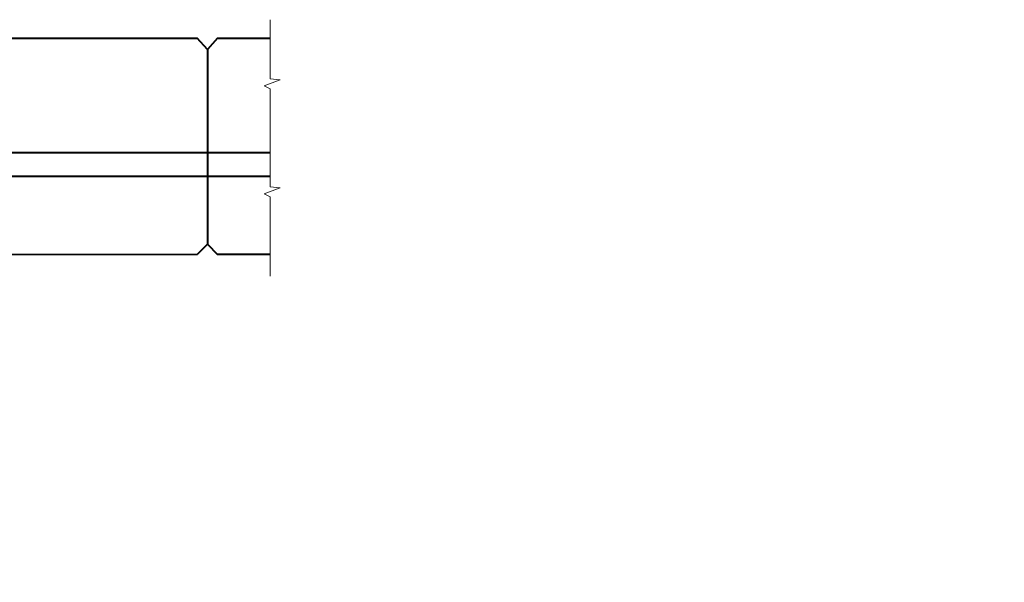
# Model space of a CAD drawing. Extents: x 2147430 to 2149265, y 2147284 to 2147540.
# Tile 7 of 14: x 2147610 to 2147692, y 2147372 to 2147419. Entities that reach past the tile are written whole.
import ezdxf

# ---------------------------------------------------------------- set-up
doc = ezdxf.new("R2010")
doc.units = 0
doc.header["$MEASUREMENT"] = 0
doc.layers.add('B_ANNO_BREAK', color=7, linetype='Continuous', lineweight=18)
doc.layers.add('B_CONC', color=1, linetype='Continuous', lineweight=40)

# ---------------------------------------------------------------- blocks, each defined once
blk = doc.blocks.new('*U265')
at = {"layer": 'B_ANNO_BREAK'}
blk.add_line((2147630.391, 2147411.2493), (2147630.391, 2147406.3493), dxfattribs=at)
at = {"layer": 'B_ANNO_BREAK', "flags": 128}
for points in [[(2147630.391, 2147406.9583), (2147630.391, 2147413.5763), (2147629.897, 2147413.8363), (2147631.239, 2147414.3293), (2147630.391, 2147414.3993), (2147630.391, 2147419.3413)], [(2147630.391, 2147397.9603), (2147630.391, 2147404.5793), (2147629.897, 2147404.8383), (2147631.239, 2147405.3323), (2147630.391, 2147405.4013), (2147630.391, 2147413.5263)]]:
    blk.add_lwpolyline(points, dxfattribs=at)
at = {"layer": 'B_CONC'}
for p, q in [((2147607.52, 2147417.7903), (2147624.328, 2147417.7993)), ((2147625.168, 2147416.8483), (2147624.328, 2147417.7993)), ((2147626.018, 2147417.7993), (2147625.168, 2147416.8483)), ((2147626.01, 2147417.7903), (2147630.391, 2147417.7903)), ((2147625.168, 2147416.8483), (2147625.168, 2147400.6283)), ((2147607.52, 2147408.2683), (2147630.391, 2147408.2683)), ((2147607.52, 2147406.2983), (2147630.391, 2147406.2983)), ((2147625.168, 2147400.6283), (2147624.328, 2147399.7783)), ((2147625.168, 2147400.6283), (2147626.018, 2147399.7783)), ((2147607.52, 2147399.7883), (2147624.328, 2147399.7783)), ((2147626.008, 2147399.7883), (2147630.391, 2147399.7883))]:
    blk.add_line(p, q, dxfattribs=at)

msp = doc.modelspace()

# ---------------------------------------------------------------- block references
msp.add_blockref('*U265', (0, 0))

doc.saveas('drawing.dxf')
